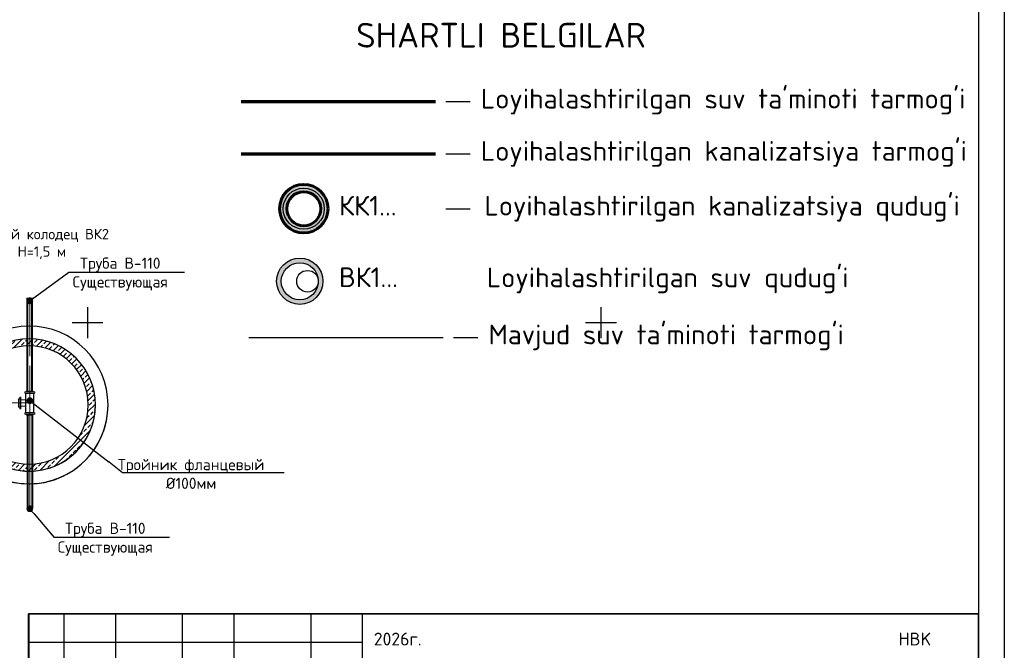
# Model space of a CAD drawing. Header units: inches. Extents: x -416310 to 1286511, y -34262 to 944600.
# Tile 57 of 84: x 200997 to 296878, y 69683 to 131026. Entities that reach past the tile are written whole.
import ezdxf
from ezdxf import colors
from ezdxf.entities.mleader import LeaderData, LeaderLine
from ezdxf.math import Vec2, Vec3

# ---------------------------------------------------------------- set-up
doc = ezdxf.new("R2010")
doc.units = ezdxf.units.IN
doc.header["$MEASUREMENT"] = 0
for name, color, linetype in [('(001) Сетка', 92, 'Continuous'), ('(014) Водопровод', 5, 'ИК_Водопровод -------в--------'), ('DECOR_OBJCT_#####_B', 7, 'Continuous'), ('PDF_Text', 7, 'Continuous')]:
    doc.layers.add(name, color=color, linetype=linetype)
for name, color, linetype, lineweight in [('A-GENM', 251, 'Continuous', 30), ('P-PIPE', 7, 'Continuous', 9), ('P-PIPE-CNTR', 3, 'Continuous', 9), ('text', 7, 'Continuous', 13), ('К1', 104, 'бытовая канализация', 40)]:
    doc.layers.add(name, color=color, linetype=linetype, lineweight=lineweight)
doc.layers.add('В1', color=7, linetype='хозяйственно-питьевой водопровод', lineweight=50, true_color=0x0515fa)
doc.styles.add('###Janob X', font='isocpeur.ttf')
doc.styles.add('GOST', font='isocpeur.ttf')
doc.styles.add('PDF ISOCPEUR', font='isocpeur.ttf')
doc.styles.get("Standard").update_dxf_attribs({"font": 'arial.ttf'})
doc.linetypes.add('бытовая канализация', pattern='A,5,-0.5,["К1",Standard,S=0.7,R=0,X=0,Y=-0.35],-2', length=7.5)
doc.linetypes.add('ИК_Водопровод -------в--------', pattern='A,9,-0.6,["В",Standard,S=1.2,R=0,X=0,Y=-0.6],-1.2', length=10.8)
doc.linetypes.add('хозяйственно-питьевой водопровод', pattern='A,5,-0.5,["В1",Standard,S=0.7,R=0,X=0,Y=-0.35],-1.5', length=7)

# ---------------------------------------------------------------- blocks, each defined once
blk = doc.blocks.new('Setka')
at = {"layer": '(001) Сетка'}
for p, q in [((0, 1.5), (0, -1.5)), ((-1.5, 0), (1.5, 0))]:
    blk.add_line(p, q, dxfattribs=at)
blk = doc.blocks.new('55653')
at = {"layer": 'DECOR_OBJCT_#####_B', "xscale": 1000, "yscale": 1000, "zscale": 1000}
for p in [(-35744, 105259, 354), (14256, 105259, 354)]:
    blk.add_blockref('Setka', p, dxfattribs=at)
blk = doc.blocks.new('Кольцо стеновое Серия 3_900_1-14 Динамический_f2710 - Кольцо стеновое КС15_6-519680-Уровень 1')
at = {"layer": 'A-GENM', "lineweight": 25}
for radius, start, end in [(840, 360, 180), (750, 0, 180), (840, 180, 360), (750, 180, 0)]:
    blk.add_arc((0, 0), radius, start, end, dxfattribs=at)
blk = doc.blocks.new('Плита днища колодца ПН серии 3_900_1-14 _  Динамический_f5717 - Плита днища ПН10-521517-Уровень 1')
at = {"layer": 'A-GENM'}
for start, end in [(360, 180), (0, 180), (180, 360), (180, 360)]:
    blk.add_arc((0, 0), 1000, start, end, dxfattribs=at)
blk = doc.blocks.new('Кольцо стеновое Серия 3_900_1-14 Динамический_f2710 - Кольцо стеновое КС15_9-519678-Уровень 1')
h = blk.add_hatch()
h.set_pattern_fill('ANSI33', color=256, scale=15)
h.set_pattern_definition([(45, (0, 0), (-67.352, 67.352), []), (45, (67.35, 0), (-67.352, 67.352), [47.625, -23.8125])])
h.paths.add_polyline_path([(-840, 0, 1), (840, 0, 1)])
h.paths.add_polyline_path([(750, 0, -1), (-750, 0, -1)], flags=16)
at = {"layer": 'A-GENM'}
for radius, start, end in [(840, 360, 180), (840, 0, 180), (750, 0, 180), (750, 0, 180), (840, 180, 360), (750, 180, 0), (750, 180, 360), (840, 180, 360)]:
    blk.add_arc((0, 0), radius, start, end, dxfattribs=at)
blk = doc.blocks.new('Фланец круглый стальной плоский приварной с выступом ГОСТ PN 1_6 МПа 12820-80 Динамический_f2863 - Фланец 1-100 _А_ -1_6 Ст 25-548882-Уровень 1')
at = {"layer": 'P-PIPE'}
for p, q in [((-84.5, 0), (-84.5, 23)), ((-84.5, 23), (84.5, 23)), ((84.5, 23), (-84.5, 23)), ((-84.5, 0), (84.5, 0)), ((84.5, 0), (-84.5, 0)), ((-65, 23), (-55, 34.5)), ((0, 34.5), (0, 34.5)), ((0, 34.5), (0, 34.5)), ((0, 23), (0, 23)), ((0, 23), (0, 23)), ((55, 34.5), (65, 23)), ((84.5, 23), (84.5, 0)), ((-54, -5), (-65, 0)), ((0, 0), (0, 0)), ((0, 0), (0, 0)), ((0, -5), (0, -5)), ((0, -5), (0, -5)), ((65, 0), (54, -5))]:
    blk.add_line(p, q, dxfattribs=at)
blk = doc.blocks.new('_Dot')
at = {"color": 0, "linetype": 'ByBlock', "lineweight": -2}
blk.add_line((-0.5, 0), (-1, 0), dxfattribs=at)
at = {"color": 0, "linetype": 'ByBlock', "const_width": 0.5}
blk.add_lwpolyline([(-0.25, 0, 1), (0.25, 0, 1)], format="xyb", close=True, dxfattribs=at)
blk = doc.blocks.new('Канализационный колодец')
h = blk.add_hatch(color=256)
h.set_gradient(color1=(153, 0, 0), color2=(153, 0, 0), tint=1)
h.paths.add_polyline_path([(-500, 0, 1), (500, 0, 1)])
h.paths.add_polyline_path([(350, 0, -1), (-350, 0, -1)], flags=16)
at = {"lineweight": 60}
for radius in [500, 350]:
    blk.add_circle((0, 0), radius, dxfattribs=at)
blk = doc.blocks.new('Водопроводный колодец')
h = blk.add_hatch(color=256)
h.set_gradient(color1=(0, 0, 255), color2=(0, 0, 255), tint=1)
h.paths.add_polyline_path([(-750, 0, 1), (750, 0, 1)])
h.paths.add_polyline_path([(600, 0, -1), (-600, 0, -1)], flags=16)
at = {"lineweight": 30}
for centre, radius in [((0, 0), 750), ((0, 0), 600), ((250, 0), 350)]:
    blk.add_circle(centre, radius, dxfattribs=at)
blk = doc.blocks.new('НЕМАТ')
at = {"color": 5, "lineweight": 18}
for points in [[(1375486, 4508932, 0.96113971), (1390065, 4508283), (1391005, 4530839), (1398667, 4539433), (1403585, 4544950), (1406380, 4547725), (1412863, 4553611), (1417012, 4558029), (1430458, 4570413), (1437617, 4577006), (1442744, 4581161), (1448703, 4586480), (1450816, 4588365, 0.51797295), (1450002, 4589253, 0.13808623), (1446473, 4587308)], [(1377828, 4518387), (1376715, 4516482), (1374968, 4516085), (1374525, 4516642), (1374622, 4517364), (1374787, 4518580), (1375675, 4521086), (1376541, 4523528), (1378148, 4529366), (1380642, 4535547), (1383756, 4543265), (1384833, 4548827), (1385172, 4550580, -0.51301845), (1386441, 4550646), (1389571, 4547132), (1390902, 4545331), (1392000, 4543846), (1392701, 4541989), (1392819, 4540953), (1392604, 4539644), (1392495, 4538985), (1391587, 4538256), (1391022, 4537804), (1389964, 4537631), (1388828, 4537445), (1387500, 4537943), (1386489, 4538323), (1385486, 4539057), (1384544, 4539747), (1383922, 4540484), (1383304, 4541214), (1382810, 4541799), (1382018, 4542737), (1381089, 4543837), (1380000, 4545125), (1378082, 4547921), (1378082, 4547921), (1377301, 4548369)], [(1391005, 4530839, 0.09595027), (1375486, 4508932)]]:
    blk.add_lwpolyline(points, format="xyb", dxfattribs=at)
for points in [[(1373223, 4526972), (1372049, 4528146), (1370939, 4529256), (1370153, 4530617), (1369784, 4531995), (1369784, 4533545), (1370414, 4535896), (1371317, 4539267), (1372439, 4541209), (1374875, 4545429), (1377045, 4548400), (1379685, 4552014), (1383623, 4555651), (1385870, 4557726), (1390446, 4561630), (1395106, 4564830), (1399215, 4567203), (1403662, 4568907), (1405913, 4569510), (1408871, 4569843), (1411278, 4569843), (1414627, 4569594), (1416399, 4569115), (1419841, 4567589), (1421165, 4566873), (1422840, 4565894), (1424390, 4564327), (1425288, 4563177), (1425609, 4561751), (1425698, 4559736), (1425831, 4556824), (1425574, 4552969), (1425229, 4551175), (1424716, 4548511), (1423197, 4545514), (1420970, 4541118), (1419132, 4537490), (1417389, 4535873), (1416408, 4534963), (1414901, 4535330), (1413442, 4536502), (1412045, 4537624), (1410867, 4539704), (1410091, 4541074), (1409066, 4543186), (1408002, 4547069), (1406522, 4550073), (1406012, 4551109), (1405969, 4549129), (1405562, 4547533), (1405349, 4546694), (1405853, 4545327), (1406178, 4544444), (1406426, 4543771), (1406616, 4543256), (1407798, 4543064), (1409008, 4543395), (1409831, 4543876), (1410644, 4545443), (1411137, 4547184), (1411565, 4548692), (1411776, 4551769), (1411887, 4553392), (1412065, 4556307), (1411691, 4558193), (1410906, 4559559), (1409569, 4560518), (1408659, 4561494), (1408484, 4563478), (1408613, 4568886), (1408790, 4574164), (1408976, 4576249), (1409398, 4576890), (1410021, 4577037), (1410490, 4577147), (1410827, 4576817), (1411150, 4576501), (1410992, 4575095), (1410819, 4573557), (1410653, 4572078), (1410044, 4568789), (1409216, 4562849), (1408676, 4558506), (1408558, 4554265), (1408436, 4549875), (1407730, 4540556), (1407549, 4535731), (1403747, 4508630), (1403295, 4504978), (1403313, 4501873)], [(1409001, 4561127), (1406390, 4555205), (1404742, 4551467), (1403040, 4549017), (1402430, 4548138), (1402255, 4548082), (1401938, 4548164), (1401665, 4548235), (1401469, 4548668), (1401208, 4549246), (1400966, 4549782), (1400796, 4550158), (1400776, 4550657), (1400740, 4551574), (1400576, 4552267), (1400576, 4553101), (1400514, 4554532), (1400466, 4555624), (1400404, 4557052), (1400364, 4557973), (1400082, 4558150), (1399752, 4557997), (1399575, 4557762), (1399469, 4557362), (1399378, 4557016), (1399387, 4556114), (1399397, 4555161), (1399411, 4553785), (1399477, 4552083), (1399540, 4550462), (1399494, 4548397), (1399460, 4546869), (1399274, 4546648), (1398999, 4546685), (1398954, 4547234), (1398984, 4548163), (1398969, 4551547), (1399015, 4555049), (1398758, 4555576), (1398547, 4556008), (1398332, 4556226), (1398003, 4556345), (1397719, 4556285), (1397390, 4556216), (1397137, 4555845), (1396883, 4555474), (1396659, 4555146), (1396004, 4554101), (1395248, 4552895), (1394492, 4551060), (1394301, 4549606), (1393969, 4546502), (1394104, 4545100), (1394096, 4543672), (1394557, 4542653), (1395269, 4541845), (1395614, 4541454), (1395852, 4541184), (1396321, 4541597), (1396366, 4542307), (1396433, 4543366), (1396511, 4544594), (1396608, 4546125), (1396443, 4547633), (1396295, 4548986), (1396181, 4550033), (1396116, 4551402), (1396074, 4552275), (1395831, 4553825)], [(1391005, 4530839), (1390824, 4539842)]]:
    blk.add_lwpolyline(points, dxfattribs=at)
blk = doc.blocks.new('A$C0d5e3729')
at = {"layer": 'text', "color": 5, "lineweight": 40}
for points in [[(-2363, -2361), (0, 0), (2852, 7327), (5622, 20353), (8799, 22714), (13525, 24098), (19147, 23528), (20858, 22307), (20043, 19214), (17191, 12049), (16376, 7653), (15949, 5152), (13411, -1976), (15864, 5627), (16295, 7979), (18658, 16446), (21509, 22796), (22262, 24062), (25046, 25834), (28210, 25681), (31378, 21824), (32162, 16210), (32685, 7202), (31378, -762), (28896, -3373), (26152, -4417), (24976, -2851), (26022, 2372), (31248, 12033), (38956, 19605), (44575, 25219), (47188, 22999), (49539, 31224), (51238, 37622), (52022, 38666), (51742, 36805), (48364, 33835), (40655, 30963), (45097, 25219), (44797, 21546), (44960, 15745), (43897, 12068), (43008, -1223), (41303, -9347), (38943, -11443), (37370, -8036), (38025, -437), (41697, 9127), (47335, 17381), (54284, 18430), (55464, 15678), (55071, 8603), (56382, 6507), (60184, 7424), (66609, 10699), (69887, 11617), (74214, 10306), (79871, 4669), (81969, 738), (81313, -834), (77642, -1358), (72135, -1096), (67939, 1262), (65317, 4800), (63559, 1373)], [(32559, 9999), (32197, 15540), (30295, 16609), (24656, 14620), (23246, 11803), (24324, 9316), (27890, 9399), (32558, 10016)]]:
    blk.add_spline(points, degree=3, dxfattribs=at)
blk = doc.blocks.new('21211')
at = {"color": 5, "lineweight": 30}
for points in [[(8618798, -117010), (8618741, -116933), (8618738, -116882), (8618814, -116815), (8618921, -116772), (8619046, -116726), (8619156, -116706)], [(8618980, -116958), (8619075, -116869), (8619025, -116932), (8619011, -116952), (8619007, -116969), (8619010, -116980), (8619021, -116981), (8619048, -116959), (8619082, -116936), (8619105, -116920), (8619140, -116885), (8619182, -116843), (8619105, -116920), (8619094, -116950), (8619089, -116964), (8619093, -116973), (8619104, -116975), (8619113, -116971), (8619122, -116962), (8619158, -116940), (8619194, -116908), (8619258, -116843), (8619290, -116809), (8619194, -116908), (8619188, -116935), (8619182, -116949), (8619179, -116968), (8619181, -116982), (8619190, -116989), (8619202, -116989), (8619217, -116980), (8619250, -116957), (8619324, -116903), (8619414, -116823), (8619502, -116731), (8619552, -116672), (8619578, -116615), (8619573, -116596), (8619556, -116588), (8619541, -116598), (8619518, -116641), (8619490, -116693), (8619468, -116731), (8619448, -116780), (8619437, -116811), (8619414, -116860), (8619380, -116925), (8619340, -116996), (8619275, -117092), (8619253, -117117), (8619185, -117213), (8619169, -117260)], [(8619045, -116744), (8618814, -117060)], [(8619155, -116793), (8619191, -116792), (8619223, -116791), (8619248, -116790)], [(8619455, -116859), (8619462, -116836), (8619486, -116799), (8619506, -116771), (8619551, -116742), (8619602, -116737), (8619641, -116739), (8619669, -116752), (8619675, -116767), (8619665, -116781), (8619634, -116807), (8619601, -116824), (8619545, -116853), (8619504, -116870), (8619463, -116892), (8619423, -116910), (8619399, -116921), (8619374, -116935), (8619353, -116950), (8619350, -116962), (8619357, -116975), (8619375, -116978), (8619403, -116972), (8619442, -116960), (8619499, -116948), (8619588, -116933), (8619682, -116921), (8619772, -116909)], [(8618807, -116940), (8618886, -116933)], [(8618975, -117055), (8619001, -117053), (8619035, -117045), (8619079, -117025), (8619124, -117012), (8619142, -117007)]]:
    blk.add_lwpolyline(points, dxfattribs=at)
blk = doc.blocks.new('ER')
at = {"ltscale": 10}
for points in [[(582501, -173533), (564001, -173533), (564001, -179033), (582501, -179033), (582501, -173533)], [(564701, -176033), (564701, -173533)], [(565701, -173533), (565701, -179033)], [(567001, -173533), (567001, -176033)], [(568001, -173533), (568001, -179033)], [(569501, -173533), (569501, -179033)], [(570501, -173533), (570501, -179033)], [(564001, -174076), (570501, -174076)], [(570501, -174533), (564001, -174533)], [(582501, -174533), (570501, -174533)], [(564001, -175033), (570501, -175033)], [(564001, -175533), (570501, -175533)], [(582501, -176033), (564001, -176033)], [(577501, -176033), (577501, -179033)], [(579001, -177533), (579001, -176033)], [(580501, -177533), (580501, -176033)], [(564001, -176533), (570501, -176533)], [(582501, -176533), (577501, -176533)], [(564001, -177033), (570501, -177033)], [(570501, -177533), (564001, -177533)], [(582501, -177533), (570501, -177533)], [(564001, -178033), (570501, -178033)], [(564001, -178533), (570501, -178533)]]:
    blk.add_lwpolyline(points, dxfattribs=at)
blk.add_lwpolyline([(577501, -177533), (582501, -177533), (582501, -179033), (577501, -179033)], close=True, dxfattribs=at)
blk.add_lwpolyline([(577501, -177533), (582501, -177533), (582501, -179033), (577501, -179033)], close=True, dxfattribs=at)
blk.add_lwpolyline([(577501, -177533), (582501, -177533), (582501, -179033), (577501, -179033)], close=True, dxfattribs=at)
at = {"xscale": 0.01416714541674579, "yscale": 0.01416714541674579, "zscale": 0.01416714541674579, "rotation": 345.2650664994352}
blk.add_blockref('НЕМАТ', (533057, -233572), dxfattribs=at)
at = {"xscale": 1.403896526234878, "yscale": 1.403896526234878, "zscale": 1.403896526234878}
blk.add_blockref('21211', (-11531668, -12697, 0), dxfattribs=at)
at = {"color": 7, "xscale": 0.015625, "yscale": 0.015625, "zscale": 0.015625}
blk.add_blockref('A$C0d5e3729', (568120, -177504), dxfattribs=at)
for s, style, p in [('2026г.', '###Janob X', (570728, -174142)), ('HBK', 'GOST', (580941, -174142))]:
    blk.add_text(s, height=250, dxfattribs=dict(style=style)).set_placement(p)
at = {"ltscale": 100, "transparency": 33554687, "style": 'GOST'}
for s, p in [('ГИП', (564201, -176422)), ('Разраб.', (564201, -176911)), ('Н.контр', (564201, -177422))]:
    blk.add_text(s, height=250, dxfattribs=at).set_placement(p)
at = {"ltscale": 100, "transparency": 33554687, "insert": (576500, -175283), "char_height": 250, "width": 12000, "attachment_point": 5, "line_spacing_factor": 1.2, "style": 'GOST'}
blk.add_mtext('\\pt2727.3;Мирзачўл тумани "Ипак йўли" МФЙда жойлашган 11-сон мактабгача \\Pтаълим ташкилотини мукаммал таъмирлаш.', dxfattribs=at)
at = {"ltscale": 100, "transparency": 33554687, "char_height": 250, "attachment_point": 5, "style": 'GOST'}
for s, insert, width in [('\\pt2727.3;Изм.', (564369, -175787), 1000), ('\\pt2727.3;Кол.уч', (565226, -175796), 1000), ('\\pt2727.3;Лист', (566364, -175789), 1275.19), ('\\pt2727.3;N.док', (567501, -175783), 1000), ('\\pt2727.3;Подпись', (568751, -175783), 1500), ('\\pt2727.3;Дата', (570001, -175783), 1000), ('\\pt2727.3;Стадия', (578251, -176283), 1500), ('\\pt2727.3;Лист', (579751, -176283), 1500), ('\\pt2727.3;Листов', (581501, -176283), 2000), ('\\pt2727.3;РП', (578251, -177033), 1500)]:
    blk.add_mtext(s, dxfattribs=dict(at, insert=insert, width=width))
at = {"ltscale": 100, "insert": (580001, -178283), "char_height": 250, "width": 5000, "attachment_point": 5, "line_spacing_factor": 1.2, "style": 'GOST'}
blk.add_mtext('"JIZZAX ENERGO LOYIHA" МЧЖ', dxfattribs=at)
at = {"layer": 'PDF_Text', "style": 'PDF ISOCPEUR', "width": 0.9}
blk.add_text('Тогай А', height=250, dxfattribs=at).set_placement((565868, -176924))
at = {"layer": 'PDF_Text', "char_height": 250, "attachment_point": 7, "style": 'PDF ISOCPEUR'}
for s, insert in [('Хамраев Н', (565895, -176483)), ('Ваккосов П', (565886, -177424))]:
    blk.add_mtext(s, dxfattribs=dict(at, insert=insert))

msp = doc.modelspace()

# ---------------------------------------------------------------- block references
msp.add_blockref('55653', (243342.1189, -3697.8051))

# ---------------------------------------------------------------- next in the draw order: linework, layer by layer
at = {"layer": '(014) Водопровод', "ltscale": 750}
msp.add_line((223301.3023, 100110.2748, 353.6), (242244.3822, 100110.2748, 353.6), dxfattribs=at)
at = {"lineweight": 25}
for p, q in [((242491.8935, 123054.2667, 353.6), (244862.1839, 123054.2667, 353.6)), ((242491.8935, 117965.4371, 353.6), (244862.1839, 117965.4371, 353.6)), ((242491.8935, 112641.49, 353.6), (244862.1839, 112641.49, 353.6)), ((243242.8651, 100110.2748, 353.6), (245613.1555, 100110.2748, 353.6))]:
    msp.add_line(p, q, dxfattribs=at)
at = {"ltscale": 1250}
for p, q in [((201666.1657, 94891.1875), (202299.7657, 94891.1875)), ((201666.1657, 92592.9475), (202299.7657, 92592.9475))]:
    msp.add_line(p, q, dxfattribs=at)
msp.add_lwpolyline([(202357.3657, 94692.4675), (202357.3657, 92791.6675), (201608.5657, 92791.6675), (201608.5657, 94692.4675)], close=True)
at = {"ltscale": 100, "elevation": 707.2}
msp.add_lwpolyline([(201878.9582, 73262.0506), (294378.9582, 73262.0506), (294378.9582, 45681.401), (201878.9582, 45681.401)], close=True, dxfattribs=at)
at = {"elevation": 707.2}
msp.add_lwpolyline([(201878.9582, 45681.401), (294378.9582, 45681.401), (294378.9582, 73181.401), (201878.9582, 73181.401)], close=True, dxfattribs=at)
msp.add_lwpolyline([(201878.9582, 45681.401), (294378.9582, 45681.401), (294378.9582, 73181.401), (201878.9582, 73181.401)], close=True, dxfattribs=at)
at = {"lineweight": 30}
msp.add_circle((228659.5543, 112641.49, 353.6), 2000, dxfattribs=at)
at = {"layer": 'P-PIPE', "color": 5, "lineweight": 40}
for p, q in [((201756.3754, 94891.1875), (201756.3754, 103969.9167)), ((202209.556, 94891.1875), (202209.556, 103969.9167)), ((201756.3754, 92592.9475), (201756.3754, 83514.2183)), ((202209.556, 92592.9475), (202209.556, 83514.2183))]:
    msp.add_line(p, q, dxfattribs=at)
at = {"layer": 'P-PIPE'}
for p, q in [((201095.7817, 94301.4628), (201002.7577, 94301.4628)), ((201002.7577, 93180.2788), (201002.7577, 94301.4628)), ((201002.7577, 94301.4628), (201002.7577, 93180.2788)), ((201002.7577, 94020.6772), (201002.7577, 93461.0644)), ((201095.7817, 93180.2788), (201095.7817, 94301.4628)), ((201095.7817, 94301.4628), (201095.7817, 93180.2788)), ((201095.7817, 93437.3188), (201095.7817, 94044.4228)), ((201095.7817, 94044.4228), (201095.7817, 93437.3188)), ((201608.5657, 94044.4228), (201095.7817, 94044.4228)), ((201644.9524, 94824.9475), (202252.0564, 94824.9475)), ((201002.7577, 93180.2788), (201095.7817, 93180.2788)), ((201095.7817, 93437.3188), (201608.5657, 93437.3188))]:
    msp.add_line(p, q, dxfattribs=at)
at = {"layer": 'P-PIPE-CNTR'}
for p, q in [((201982.9657, 98288.6997), (201982.9657, 104036.0954)), ((201982.9657, 93515.4772), (201982.9657, 97366.3285)), ((201982.9657, 93742.0675), (201982.9657, 96894.0841)), ((201982.9657, 94142.1089), (201982.9657, 95620.0097)), ((201982.9657, 94142.1089), (201982.9657, 95620.0097)), ((201982.9657, 94824.9475), (201982.9657, 94692.4675)), ((201982.9657, 92791.6675), (201982.9657, 94692.4675)), ((201982.9657, 93968.6578), (201982.9657, 83448.0396)), ((201982.9657, 93742.0675), (193007.639, 93742.0675))]:
    msp.add_line(p, q, dxfattribs=at)
at = {"layer": 'В1', "lineweight": 70, "ltscale": 300}
msp.add_line((222550.3307, 123054.2667, 353.6), (241493.4106, 123054.2667, 353.6), dxfattribs=at)
at = {"layer": 'К1', "color": 14, "lineweight": 70, "ltscale": 300}
msp.add_line((222550.3307, 117965.4371, 353.6), (241493.4106, 117965.4371, 353.6), dxfattribs=at)

# ---------------------------------------------------------------- next in the draw order: block references
for name, p, xscale, yscale, zscale in [('Канализационный колодец', (228659.5543, 112641.49, 353.6), 4.723920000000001, 4.723920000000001, 4.723920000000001), ('Водопроводный колодец', (228273.4422, 105581.6059, 901518.4184), 3.003886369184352, 3.003886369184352, 3.003886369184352), ('ER', (-2619741.9963, 941341.6058, 707.2), 5.002770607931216, 5.002770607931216, 5.002770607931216)]:
    msp.add_blockref(name, p, dxfattribs=dict(xscale=xscale, yscale=yscale, zscale=zscale))
at = {"layer": 'A-GENM', "xscale": 7.67289920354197, "yscale": 7.67289920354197, "zscale": 7.67289920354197, "rotation": 180}
for name in ['Плита днища колодца ПН серии 3_900_1-14 _  Динамический_f5717 - Плита днища ПН10-521517-Уровень 1', 'Кольцо стеновое Серия 3_900_1-14 Динамический_f2710 - Кольцо стеновое КС15_9-519678-Уровень 1']:
    msp.add_blockref(name, (201923.5798, 93549.2859), dxfattribs=at)
at = {"layer": 'A-GENM', "lineweight": 25, "xscale": 7.67289920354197, "yscale": 7.67289920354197, "zscale": 7.67289920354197, "rotation": 180}
msp.add_blockref('Кольцо стеновое Серия 3_900_1-14 Динамический_f2710 - Кольцо стеновое КС15_6-519680-Уровень 1', (201923.5798, 93549.2859), dxfattribs=at)
at = {"layer": 'P-PIPE', "extrusion": (0, 0, -1)}
for p, xscale, yscale, zscale, rotation in [((-201002.7577, 93740.8708), -4.896000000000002, 4.896000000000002, 4.896000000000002, 270), ((-201982.9657, 92791.6675), 5.76, 5.76, 5.76, 180)]:
    msp.add_blockref('Фланец круглый стальной плоский приварной с выступом ГОСТ PN 1_6 МПа 12820-80 Динамический_f2863 - Фланец 1-100 _А_ -1_6 Ст 25-548882-Уровень 1', p, dxfattribs=dict(at, xscale=xscale, yscale=yscale, zscale=zscale, rotation=rotation))
at = {"layer": 'P-PIPE', "extrusion": (0, 0, -1), "xscale": -5.76, "yscale": 5.76, "zscale": 5.76}
msp.add_blockref('Фланец круглый стальной плоский приварной с выступом ГОСТ PN 1_6 МПа 12820-80 Динамический_f2863 - Фланец 1-100 _А_ -1_6 Ст 25-548882-Уровень 1', (-201982.9657, 94692.4675), dxfattribs=at)

# ---------------------------------------------------------------- next in the draw order: texts
at = {"style": 'GOST'}
for s, height, p in [('SHARTLI BELGILAR', 2400, (233766.4893, 128316.5239, 353.6)), ("Loyihalashtirilgan suv ta'minoti tarmog'i", 1920, (245909.46, 122388.6803, 353.6)), ("Loyihalashtirilgan kanalizatsiya tarmog'i", 1920, (245909.46, 117299.8507, 353.6)), ('КК1...', 1920, (232093.0743, 111975.9036, 353.6)), ("Loyihalashtirilgan kanalizatsiya qudug'i", 1920, (246261.3329, 111975.9036, 353.6)), ('ВК1...', 1920, (232093.0743, 105014.9965, 353.6)), ("Loyihalashtirilgan suv qudug'i", 1920, (246490.577, 104998.8998, 353.6)), ("Mavjud suv ta'minoti tarmog'i", 1920, (246660.4316, 99444.6884, 353.6))]:
    msp.add_text(s, height=height, dxfattribs=at).set_placement(p)
at = {"ltscale": 250, "insert": (200393.7785, 109205.5624), "char_height": 1016.127179, "width": 28451.561006, "attachment_point": 5, "style": 'GOST'}
msp.add_mtext('\\pt11085.13462;Водопроводный колодец ВК2\\P ∅1500, Н=1,5 м', dxfattribs=at)

# ---------------------------------------------------------------- next in the draw order: leaders
at = {"ltscale": 250}
ml = msp.add_multileader_mtext('Standard', dxfattribs=at)
ml.set_content('Труба В-110\\PСуществующая', color=256, style='GOST')
ml.set_leader_properties(lineweight=-1)
ml.set_arrow_properties(name='DOT')
ml.build(insert=Vec2(0, 0))
ml.multileader.update_dxf_attribs({"text_left_attachment_type": 6, "text_right_attachment_type": 6, "dogleg_length": 0.00104, "arrow_head_size": 655.2, "scale": 100})
ctx = ml.context
ctx.base_point, ctx.scale, ctx.char_height, ctx.arrow_head_size, ctx.landing_gap_size, ctx.plane_origin = Vec3(205791.198, 106468.1419), 100, 1092, 655.2, 0, Vec3(198135.7924, 101356.8867)
ctx.left_attachment, ctx.right_attachment, ctx.text_align_type = 6, 6, 1
notes = []
notes.append((ctx, [(1, (1, 1, 0), (205791.094, 106468.1419), (1, 0), 0.104, [(0, [(201982.9657, 103671.1433)], 0, [])])]))
ctx.mtext.insert, ctx.mtext.alignment, ctx.mtext.flow_direction = Vec3(210787.098, 107887.7419), 2, 5
ctx.mtext.has_bg_fill, ctx.mtext.bg_color, ctx.mtext.bg_scale_factor, ctx.mtext.bg_transparency, ctx.mtext.use_window_bg_color = 1, -1027028792, 1.5, 0, 1
ml = msp.add_multileader_mtext('Standard', dxfattribs=at)
ml.set_content('Тройник фланцевый \\P%%C100мм', color=256, style='GOST')
ml.set_leader_properties(lineweight=-1)
ml.set_arrow_properties(name='DOT')
ml.build(insert=Vec2(0, 0))
ml.multileader.update_dxf_attribs({"text_left_attachment_type": 6, "text_right_attachment_type": 6, "dogleg_length": 0.00104, "arrow_head_size": 655.2, "scale": 100})
ctx = ml.context
ctx.base_point, ctx.scale, ctx.char_height, ctx.arrow_head_size, ctx.landing_gap_size, ctx.plane_origin = Vec3(211021.7078, 86983.1451), 100, 1092, 655.2, 0, Vec3(212036.397, 81223.4152)
ctx.left_attachment, ctx.right_attachment, ctx.text_align_type = 6, 6, 1
notes.append((ctx, [(0, (1, 1, 0), (211021.6038, 86983.1451), (1, 0), 0.104, [(0, [(201982.9657, 93968.6578)], 0, [])])]))
ctx.mtext.insert, ctx.mtext.alignment, ctx.mtext.flow_direction = Vec3(217682.9078, 88293.5451), 2, 5
ctx.mtext.has_bg_fill, ctx.mtext.bg_color, ctx.mtext.bg_scale_factor, ctx.mtext.bg_transparency, ctx.mtext.use_window_bg_color = 1, -1027028792, 1.5, 0, 1
for ctx, leaders in notes:
    for number, flags, end, landing, length, lines in leaders:
        leader = LeaderData()
        leader.index, (leader.has_last_leader_line, leader.has_dogleg_vector, leader.attachment_direction) = number, flags
        leader.last_leader_point, leader.dogleg_vector, leader.dogleg_length = Vec3(end), Vec3(landing), length
        for number, points, colour, breaks in lines:
            line = LeaderLine()
            line.index, line.vertices, line.color, line.breaks = number, Vec3.list(points), colors.encode_raw_color(colour), breaks
            leader.lines.append(line)
        ctx.leaders.append(leader)

# ---------------------------------------------------------------- next in the draw order: leaders
ml = msp.add_multileader_mtext('Standard', dxfattribs=at)
ml.set_content('Труба В-110\\PСуществующая', color=256, style='GOST')
ml.set_leader_properties(lineweight=-1)
ml.set_arrow_properties(name='DOT')
ml.build(insert=Vec2(0, 0))
ml.multileader.update_dxf_attribs({"text_left_attachment_type": 6, "text_right_attachment_type": 6, "dogleg_length": 0.00104, "arrow_head_size": 655.2, "scale": 100})
ctx = ml.context
ctx.base_point, ctx.scale, ctx.char_height, ctx.arrow_head_size, ctx.landing_gap_size, ctx.plane_origin = Vec3(204335.4964, 80675.9858), 100, 1092, 655.2, 0, Vec3(196680.0908, 75564.7306)
ctx.left_attachment, ctx.right_attachment, ctx.text_align_type = 6, 6, 1
notes = []
notes.append((ctx, [(1, (1, 1, 0), (204335.3924, 80675.9858), (1, 0), 0.104, [(0, [(201982.9657, 83448.0396)], 0, [])])]))
ctx.mtext.insert, ctx.mtext.alignment, ctx.mtext.flow_direction = Vec3(209331.3964, 82095.5858), 2, 5
ctx.mtext.has_bg_fill, ctx.mtext.bg_color, ctx.mtext.bg_scale_factor, ctx.mtext.bg_transparency, ctx.mtext.use_window_bg_color = 1, -1027028792, 1.5, 0, 1
for ctx, leaders in notes:
    for number, flags, end, landing, length, lines in leaders:
        leader = LeaderData()
        leader.index, (leader.has_last_leader_line, leader.has_dogleg_vector, leader.attachment_direction) = number, flags
        leader.last_leader_point, leader.dogleg_vector, leader.dogleg_length = Vec3(end), Vec3(landing), length
        for number, points, colour, breaks in lines:
            line = LeaderLine()
            line.index, line.vertices, line.color, line.breaks = number, Vec3.list(points), colors.encode_raw_color(colour), breaks
            leader.lines.append(line)
        ctx.leaders.append(leader)

# ---------------------------------------------------------------- next in the draw order: linework, layer by layer
at = {"elevation": 707.2}
for points in [[(-31.9069, 253091.401), (296878.0931, 253091.401), (296878.0931, 43181.401), (-31.9069, 43181.401)], [(294378.9582, 45681.401), (9968.0931, 45681.401), (9968.0931, 250591.401), (294378.9582, 250591.401)]]:
    msp.add_lwpolyline(points, close=True, dxfattribs=at)

doc.saveas('drawing.dxf')
